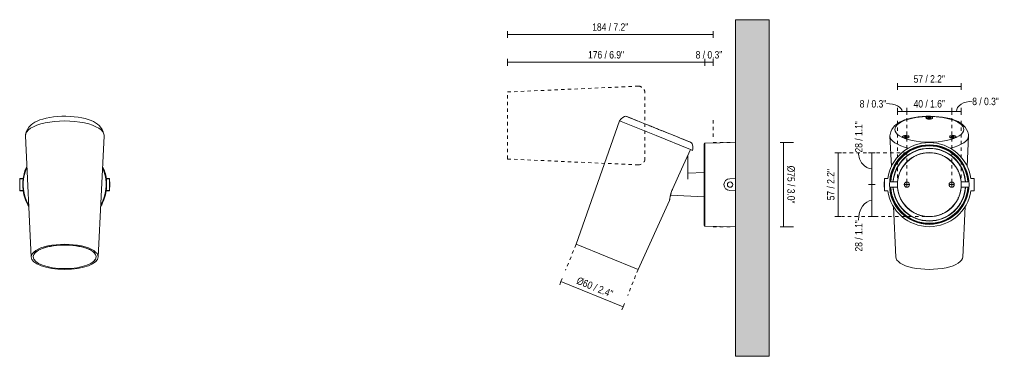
# Model space of a CAD drawing. Header units: millimetres. Extents: x -6617 to -5739, y 150 to 1341.
# Tile 1 of 2: x -6617 to -5739, y 150 to 450. Entities that reach past the tile are written whole.
import ezdxf

# ---------------------------------------------------------------- set-up
doc = ezdxf.new("R2010")
doc.units = ezdxf.units.MM
doc.linetypes.add('Dash', pattern=[6, 3, -3])
doc.linetypes.add('Hidden', pattern=[7.14375, 4.7625, -2.38125])
for name, color, linetype, lineweight in [('Cotas', 7, 'Continuous', 9), ('Cotas-3', 7, 'Continuous', 9), ('Lighthing Fixture Detail Wide Black', 7, 'Continuous', 20), ('Lighthing Fixture Dim Black SOL', 7, 'Continuous', 9), ('Luminarias', 7, 'Continuous', 20), ('Muros', 7, 'Continuous', 9)]:
    doc.layers.add(name, color=color, linetype=linetype, lineweight=lineweight)
doc.layers.add('Lighthing Fixture Dim Grey Dash', color=7, linetype='Dash', lineweight=9, true_color=0xd2d2d2)
doc.styles.add('Arial Narrow', font='ARIALN.TTF', dxfattribs={"height": 6.6})
doc.dimstyles.new('FARO_-_2_2mm_Arial_Narrow_mm_Inch_Left', dxfattribs={"dimscale": 304.8, "dimtxt": 6.754644, "dimasz": 0, "dimexe": 0.009843, "dimexo": 0.0625, "dimgap": 0.004921, "dimtad": 1, "dimdec": 0, "dimzin": 0, "dimdsep": 46, "dimtxsty": 'Arial Narrow', "dimblk1": 'NONE', "dimblk2": 'NONE', "dimsah": 1, "dimcen": 0.09, "dimadec": 0, "dimazin": 0, "dimtfac": 1, "dimtdec": 4, "dimtix": 1, "dimtmove": 0, "dimatfit": 3, "dimfxl": 0.009843, "dimfxlon": 1, "dimtvp": 1, "dimtolj": 1, "dimtzin": 0, "dimarcsym": 2})
doc.dimstyles.new('FARO_-_2_2mm_Arial_Narrow_mm_Inch_Left_1', dxfattribs={"dimscale": 304.8, "dimtxt": 6.754644, "dimasz": 0, "dimexe": 0.009843, "dimexo": 0.0625, "dimgap": 0.004921, "dimtad": 1, "dimdec": 0, "dimzin": 0, "dimdsep": 46, "dimtxsty": 'Arial Narrow', "dimblk1": 'NONE', "dimblk2": 'NONE', "dimsah": 1, "dimcen": 0.09, "dimadec": 0, "dimazin": 0, "dimtfac": 1, "dimtdec": 4, "dimtix": 1, "dimtmove": 1, "dimatfit": 3, "dimfxl": 0.009843, "dimfxlon": 1, "dimtvp": 1, "dimtolj": 1, "dimtzin": 0, "dimarcsym": 2})
doc.dimstyles.new('FARO_-_2_2mm_Arial_Narrow_mm_Inch_Left_2', dxfattribs={"dimscale": 304.8, "dimtxt": 6.754644, "dimasz": 0, "dimexe": 0.009843, "dimexo": 0.0625, "dimgap": 0.004921, "dimtad": 1, "dimdec": 0, "dimzin": 0, "dimdsep": 46, "dimtxsty": 'Arial Narrow', "dimblk1": 'NONE', "dimblk2": 'NONE', "dimsah": 1, "dimcen": 0.09, "dimadec": 0, "dimazin": 0, "dimtfac": 1, "dimtdec": 4, "dimtix": 1, "dimtmove": 1, "dimatfit": 3, "dimfxl": 0.009843, "dimfxlon": 1, "dimtvp": 1, "dimtolj": 1, "dimtzin": 0, "dimarcsym": 2})
doc.dimstyles.new('FARO_-_2_2mm_Arial_Narrow_mm_Inch_Left_3', dxfattribs={"dimscale": 304.8, "dimtxt": 6.754644, "dimasz": 0, "dimexe": 0.009843, "dimexo": 0.0625, "dimgap": 0.004921, "dimtad": 1, "dimdec": 0, "dimzin": 0, "dimdsep": 46, "dimtxsty": 'Arial Narrow', "dimblk1": 'NONE', "dimblk2": 'NONE', "dimsah": 1, "dimcen": 0.09, "dimadec": 0, "dimazin": 0, "dimtfac": 1, "dimtdec": 4, "dimtix": 1, "dimtmove": 1, "dimatfit": 3, "dimfxl": 0.009843, "dimfxlon": 1, "dimtvp": 1, "dimtolj": 1, "dimtzin": 0, "dimarcsym": 2})
doc.dimstyles.new('FARO_-_2_2mm_Arial_Narrow_mm_Inch_Right', dxfattribs={"dimscale": 304.8, "dimtxt": 6.754644, "dimasz": 0, "dimexe": 0.029528, "dimexo": 0.0625, "dimgap": 0.004921, "dimtad": 1, "dimdec": 0, "dimzin": 0, "dimdsep": 46, "dimtxsty": 'Arial Narrow', "dimblk1": 'NONE', "dimblk2": 'NONE', "dimsah": 1, "dimcen": 0.09, "dimadec": 0, "dimazin": 0, "dimtfac": 1, "dimtdec": 4, "dimtix": 1, "dimtmove": 0, "dimatfit": 3, "dimfxl": 0.009843, "dimfxlon": 1, "dimtvp": 1, "dimtolj": 1, "dimtzin": 0, "dimarcsym": 2})

# ---------------------------------------------------------------- blocks, each defined once
blk = doc.blocks.new('75302-221 - 43722 STAN White projector-529305-Alzado_PDF')
at = {"layer": 'Luminarias'}
for p, q in [((-6611.54, 346.43), (-6606.35, 238.46)), ((-6546.64, 238.46), (-6541.45, 346.43)), ((-6616.39, 308.13), (-6616.39, 308.4)), ((-6613.59, 308.4), (-6616.39, 308.4)), ((-6613.54, 308.13), (-6616.39, 308.13)), ((-6616.39, 308.13), (-6616.39, 297.87)), ((-6613.54, 308.13), (-6616.39, 308.13)), ((-6613.54, 308.13), (-6613.59, 308.4)), ((-6539.45, 308.13), (-6539.4, 308.4)), ((-6536.6, 308.13), (-6539.45, 308.13)), ((-6536.6, 308.13), (-6539.45, 308.13)), ((-6539.4, 308.4), (-6536.6, 308.4)), ((-6536.6, 308.4), (-6536.6, 308.13)), ((-6536.6, 297.87), (-6536.6, 308.13)), ((-6616.39, 305.38), (-6616.63, 305.38)), ((-6616.63, 303), (-6616.63, 305.38)), ((-6616.63, 300.62), (-6616.63, 303)), ((-6616.63, 300.62), (-6616.39, 300.62)), ((-6536.36, 305.38), (-6536.6, 305.38)), ((-6536.6, 300.62), (-6536.36, 300.62)), ((-6536.36, 303), (-6536.36, 305.38)), ((-6536.36, 300.62), (-6536.36, 303)), ((-6616.39, 297.87), (-6613.54, 297.87)), ((-6616.39, 297.6), (-6616.39, 297.87)), ((-6613.54, 297.87), (-6616.39, 297.87)), ((-6616.39, 297.6), (-6613.59, 297.6)), ((-6613.59, 297.6), (-6613.54, 297.87)), ((-6539.45, 297.87), (-6536.6, 297.87)), ((-6539.4, 297.6), (-6539.45, 297.87)), ((-6536.6, 297.87), (-6539.45, 297.87)), ((-6536.6, 297.6), (-6539.4, 297.6)), ((-6536.6, 297.87), (-6536.6, 297.6)), ((-6604.5, 239.31), (-6604.5, 238.66)), ((-6548.5, 238.66), (-6548.5, 239.31))]:
    blk.add_line(p, q, dxfattribs=at)
at = {"layer": 'Luminarias', "flags": 128}
for points in [[(-6545.91, 355.72), (-6547.29, 356.94), (-6548.92, 358.07), (-6550.83, 359.13), (-6553.03, 360.11), (-6555.51, 361.01), (-6558.28, 361.82), (-6561.31, 362.53), (-6564.59, 363.1), (-6568.07, 363.55), (-6571.69, 363.84), (-6575.41, 363.97), (-6579.15, 363.93), (-6582.84, 363.73), (-6586.41, 363.38), (-6589.81, 362.88), (-6592.99, 362.24), (-6595.91, 361.49), (-6598.56, 360.64), (-6600.92, 359.71), (-6602.99, 358.69), (-6604.79, 357.61), (-6606.31, 356.44), (-6607.08, 355.72)], [(-6611.45, 347.61), (-6610.79, 349.98), (-6609.75, 352.19), (-6608.37, 354.25), (-6607.08, 355.72)], [(-6541.54, 347.61), (-6542.2, 349.98), (-6543.24, 352.19), (-6544.62, 354.25), (-6545.91, 355.72)]]:
    blk.add_lwpolyline(points, dxfattribs=at)
at = {"layer": 'Luminarias'}
for radius, start, end in [(37.49, 154.2371, 171.71226), (37.01, 155.57692, 209.96672), (37.01, 330.03328, 24.42308), (37.49, 8.28774, 25.72326), (37.49, 188.28774, 211.39697), (37.49, 328.63993, 351.71226)]:
    blk.add_arc((-6576.5, 303), radius, start, end, dxfattribs=at)
for centre, major_axis, start_param, end_param in [((-6576.5, 346.67), (35.05, 0), 0, 3.141593), ((-6576.5, 346.67), (35.05, 0), 3.141593, 3.159596), ((-6576.5, 346.67), (35.05, 0), 6.265182, 6.283185), ((-6576.5, 238.66), (29.86, 0), 0, 3.141593), ((-6576.5, 238.66), (28.07, 0), 0, 3.141593), ((-6576.5, 238.66), (28, 0), 2.200934, 3.141593), ((-6576.5, 238.66), (28, 0), 2.095829, 2.199115), ((-6576.5, 238.66), (28, 0), 1.990773, 2.094395), ((-6576.5, 238.66), (28, 0), 1.885752, 1.989675), ((-6576.5, 238.66), (28, 0), 1.780754, 1.884956), ((-6576.5, 238.66), (28, 0), 1.675771, 1.780236), ((-6576.5, 238.66), (28, 0), 1.466077, 1.675516), ((-6576.5, 238.66), (28, 0), 1.361357, 1.465822), ((-6576.5, 238.66), (28, 0), 1.256637, 1.360839), ((-6576.5, 238.66), (28, 0), 1.151917, 1.255841), ((-6576.5, 238.66), (28, 0), 1.047198, 1.150819), ((-6576.5, 238.66), (28, 0), 0.942478, 1.045763), ((-6576.5, 238.66), (28, 0), 0, 0.940659), ((-6576.5, 238.66), (29.86, 0), 3.141593, 6.283185), ((-6576.5, 238.66), (28.07, 0), 3.141593, 6.283185), ((-6576.5, 238.66), (28, 0), 3.141593, 6.283185)]:
    blk.add_ellipse(centre, major_axis=major_axis, ratio=0.374607, start_param=start_param, end_param=end_param, dxfattribs=at)
for points, knots in [([(-6613.54, 297.87), (-6613.53, 297.87), (-6613.53, 298.03), (-6613.58, 298.54), (-6613.63, 299.05), (-6613.68, 299.69), (-6613.74, 300.67), (-6613.81, 302.09), (-6613.81, 303.91), (-6613.74, 305.33), (-6613.68, 306.31), (-6613.63, 306.95), (-6613.58, 307.46), (-6613.53, 307.97), (-6613.53, 308.13), (-6613.54, 308.13)], [0, 0, 0, 0, 0.111111, 0.166667, 0.222222, 0.277778, 0.333333, 0.444444, 0.555556, 0.666667, 0.722222, 0.777778, 0.833333, 0.888889, 1, 1, 1, 1]), ([(-6539.45, 297.87), (-6539.46, 297.87), (-6539.46, 298.03), (-6539.41, 298.54), (-6539.36, 299.05), (-6539.31, 299.69), (-6539.25, 300.67), (-6539.19, 302.09), (-6539.19, 303.91), (-6539.25, 305.33), (-6539.31, 306.31), (-6539.36, 306.95), (-6539.41, 307.46), (-6539.46, 307.97), (-6539.46, 308.13), (-6539.45, 308.13)], [-1, -1, -1, -1, -0.888889, -0.833333, -0.777778, -0.722222, -0.666667, -0.555556, -0.444444, -0.333333, -0.277778, -0.222222, -0.166667, -0.111111, 0, 0, 0, 0])]:
    blk.add_open_spline(points, degree=3, knots=knots, dxfattribs=at)
blk = doc.blocks.new('75302-221 - 43722 STAN White projector-529305-Lateral_PDF')
at = {"layer": 'Luminarias'}
for p, q in [((-3345.73, 363.59), (-3346.12, 363.75)), ((-3345.47, 363.57), (-3345.5, 363.5)), ((-3345.47, 363.57), (-3340.5, 361.57)), ((-3342.31, 362.21), (-3343.66, 362.76)), ((-3340.53, 361.49), (-3340.5, 361.57)), ((-3336.7, 359.94), (-3338.81, 360.8)), ((-3352.38, 359.79), (-3391.2, 249.84)), ((-3352.38, 359.79), (-3319.88, 346.67)), ((-3323.55, 354.63), (-3326.44, 355.8)), ((-3317.63, 352.24), (-3318.18, 352.46)), ((-3314.65, 351.04), (-3317.63, 352.24)), ((-3319.88, 346.67), (-3289.24, 334.29)), ((-3303.77, 346.73), (-3303.8, 346.65)), ((-3303.77, 346.73), (-3299.68, 345.08)), ((-3303.77, 346.73), (-3303.76, 346.72)), ((-3299.68, 345.08), (-3298.8, 344.72)), ((-3298.83, 344.64), (-3298.8, 344.72)), ((-3298.81, 344.72), (-3298.8, 344.72)), ((-3292.95, 342.27), (-3294.58, 342.93)), ((-3287.41, 333.55), (-3289.24, 334.29)), ((-3248.96, 340.49), (-3276.47, 340.01)), ((-3276.47, 265.99), (-3276.47, 340.01)), ((-3291.58, 307.78), (-3291.58, 329.12)), ((-3276.96, 313.87), (-3291.58, 313.11)), ((-3248.96, 308.4), (-3254.24, 308.13)), ((-3307, 293.7), (-3276.96, 292.13)), ((-3254.24, 297.87), (-3248.96, 297.6)), ((-3335.84, 227.47), (-3307.84, 288.75)), ((-3276.47, 265.99), (-3276.7, 266.18)), ((-3276.47, 265.99), (-3248.96, 265.51)), ((-3363.52, 238.66), (-3391.2, 249.84)), ((-3335.84, 227.47), (-3363.52, 238.66))]:
    blk.add_line(p, q, dxfattribs=at)
at = {"layer": 'Luminarias', "flags": 128}
for points in [[(-3352.38, 359.79), (-3351.04, 361.52), (-3349.38, 362.95), (-3348.13, 363.72)], [(-3348.13, 363.72), (-3347.18, 363.97), (-3346.25, 363.81)], [(-3317.63, 352.25), (-3321.01, 353.61), (-3324.35, 354.96), (-3327.59, 356.27), (-3330.69, 357.52), (-3333.61, 358.7), (-3336.3, 359.79), (-3338.74, 360.77), (-3340.87, 361.64), (-3342.69, 362.37), (-3344.15, 362.96), (-3345.23, 363.4), (-3345.93, 363.68), (-3346.24, 363.8), (-3346.25, 363.81)], [(-3346.25, 363.81), (-3346.05, 363.73), (-3345.7, 363.59)], [(-3340.23, 361.38), (-3339.32, 361.01), (-3336.96, 360.06), (-3334.33, 358.99), (-3331.46, 357.83), (-3328.4, 356.6), (-3325.19, 355.3), (-3321.88, 353.96), (-3318.5, 352.6), (-3317.63, 352.25)], [(-3317.63, 352.25), (-3314.25, 350.88), (-3310.91, 349.53), (-3307.67, 348.22), (-3304.57, 346.97), (-3304.08, 346.77)], [(-3289.01, 340.68), (-3289.21, 340.76), (-3289.81, 341), (-3290.79, 341.4), (-3292.16, 341.96), (-3293.88, 342.65), (-3295.94, 343.48), (-3298.3, 344.44), (-3300.93, 345.5), (-3303.79, 346.66), (-3306.85, 347.89), (-3310.06, 349.19), (-3313.38, 350.53), (-3316.75, 351.89), (-3317.63, 352.25)], [(-3298.51, 344.52), (-3296.52, 343.72), (-3294.38, 342.85), (-3292.57, 342.12), (-3291.11, 341.53), (-3290.02, 341.09), (-3289.32, 340.81), (-3289.02, 340.69), (-3289.01, 340.68)], [(-3305, 299.46), (-3297.12, 316.87), (-3289.24, 334.29)], [(-3289.01, 340.68), (-3288.2, 340.13), (-3287.72, 339.31)], [(-3287.72, 339.31), (-3287.24, 337.18), (-3287.18, 334.99), (-3287.39, 333.54)], [(-3276.96, 339.36), (-3276.96, 339.15), (-3276.96, 338.5), (-3276.96, 337.43), (-3276.96, 335.95), (-3276.96, 334.08), (-3276.96, 331.84), (-3276.96, 329.25), (-3276.96, 326.35), (-3276.96, 323.18), (-3276.96, 319.76), (-3276.96, 316.15), (-3276.96, 312.38), (-3276.96, 308.49), (-3276.96, 304.54), (-3276.96, 300.58), (-3276.96, 296.64), (-3276.96, 292.77), (-3276.96, 289.03), (-3276.96, 285.46), (-3276.96, 282.09), (-3276.96, 278.98), (-3276.96, 276.15), (-3276.96, 273.63), (-3276.96, 271.47), (-3276.96, 269.69), (-3276.96, 268.3), (-3276.96, 267.32), (-3276.96, 266.77), (-3276.96, 266.64)], [(-3276.8, 339.74), (-3276.75, 339.84), (-3276.47, 340.01)], [(-3276.72, 266.19), (-3276.88, 266.32), (-3276.9, 266.39)]]:
    blk.add_lwpolyline(points, dxfattribs=at)
at = {"layer": 'Luminarias'}
for centre, radius, start, end in [((-3254.24, 303), 5.13, 90, 270), ((-3253.95, 303), 2.38, 0, 180), ((-3253.95, 303), 2.38, 180, 0)]:
    blk.add_arc(centre, radius, start, end, dxfattribs=at)
for points, knots in [([(-3256.27, 307.71), (-3256.18, 307.75), (-3256.03, 307.81), (-3255.88, 307.86), (-3255.82, 307.88)], [-0.12977578, -0.12977578, -0.12977578, -0.12977578, -0.11111111, -0.09986388, -0.09986388, -0.09986388, -0.09986388]), ([(-3307.85, 288.75), (-3307.85, 288.75), (-3307.84, 288.84), (-3307.81, 289.12), (-3307.78, 289.43), (-3307.73, 289.81), (-3307.66, 290.26), (-3307.58, 290.78), (-3307.49, 291.37), (-3307.38, 292.02), (-3307.23, 292.72), (-3307.06, 293.47), (-3306.86, 294.26), (-3306.64, 295.09), (-3306.29, 296.22), (-3305.76, 297.69), (-3305.26, 298.87), (-3305, 299.46)], [-0.5, -0.5, -0.5, -0.5, -0.4444444, -0.4166667, -0.3888889, -0.3611111, -0.3333333, -0.3055556, -0.2777778, -0.25, -0.2222222, -0.1944444, -0.1666667, -0.1388889, -0.1111111, -0.0555556, 0, 0, 0, 0]), ([(-3307.85, 288.75), (-3307.85, 288.75), (-3307.84, 288.84), (-3307.81, 289.12), (-3307.78, 289.43), (-3307.73, 289.81), (-3307.66, 290.26), (-3307.58, 290.78), (-3307.49, 291.37), (-3307.38, 292.02), (-3307.23, 292.72), (-3307.06, 293.47), (-3306.86, 294.26), (-3306.64, 295.09), (-3306.29, 296.22), (-3305.76, 297.69), (-3305.26, 298.87), (-3305, 299.46)], [-0.5, -0.5, -0.5, -0.5, -0.4444444, -0.4166667, -0.3888889, -0.3611111, -0.3333333, -0.3055556, -0.2777778, -0.25, -0.2222222, -0.1944444, -0.1666667, -0.1388889, -0.1111111, -0.0555556, 0, 0, 0, 0]), ([(-3259.33, 303.59), (-3259.32, 303.69), (-3259.29, 303.85), (-3259.26, 304.01), (-3259.25, 304.07)], [-0.46307232, -0.46307232, -0.46307232, -0.46307232, -0.44444444, -0.43323098, -0.43323098, -0.43323098, -0.43323098]), ([(-3259.25, 301.93), (-3259.26, 301.99), (-3259.29, 302.15), (-3259.32, 302.31), (-3259.33, 302.41)], [-0.56678874, -0.56678874, -0.56678874, -0.56678874, -0.55555556, -0.53693646, -0.53693646, -0.53693646, -0.53693646]), ([(-3257.67, 306.81), (-3257.62, 306.85), (-3257.5, 306.96), (-3257.38, 307.05), (-3257.3, 307.11)], [-0.23348298, -0.23348298, -0.23348298, -0.23348298, -0.22222222, -0.20355691, -0.20355691, -0.20355691, -0.20355691]), ([(-3257.3, 298.89), (-3257.38, 298.95), (-3257.5, 299.05), (-3257.63, 299.15), (-3257.67, 299.19)], [-0.79641082, -0.79641082, -0.79641082, -0.79641082, -0.77777778, -0.76654802, -0.76654802, -0.76654802, -0.76654802]), ([(-3255.82, 298.12), (-3255.88, 298.14), (-3256.03, 298.19), (-3256.18, 298.25), (-3256.27, 298.29)], [-0.90013972, -0.90013972, -0.90013972, -0.90013972, -0.88888889, -0.87027405, -0.87027405, -0.87027405, -0.87027405])]:
    blk.add_open_spline(points, degree=3, knots=knots, dxfattribs=at)
blk = doc.blocks.new('75302-221 - 43722 STAN White projector-529305-Alzado_PDF Fixing')
at = {"layer": 'Luminarias', "color": 254, "lineweight": 9, "true_color": 0xeaeaea}
for p, q in [((6573.81, 362.57), (6573.81, 362.01)), ((6579.18, 362.01), (6579.18, 362.57)), ((6541.45, 346.43), (6542.76, 319.27)), ((6552.84, 345.72), (6552.84, 345.17)), ((6558.2, 345.17), (6558.2, 345.72)), ((6594.79, 345.72), (6594.79, 345.17)), ((6600.15, 345.17), (6600.15, 345.72)), ((6610.23, 319.27), (6611.54, 346.43)), ((6536.6, 308.4), (6536.6, 297.6)), ((6539.4, 308.4), (6536.6, 308.4)), ((6613.59, 308.4), (6616.39, 308.4)), ((6616.39, 308.4), (6616.39, 297.6)), ((6536.6, 305.38), (6536.36, 305.38)), ((6536.36, 305.38), (6536.36, 303)), ((6536.36, 303), (6536.36, 300.62)), ((6536.36, 300.62), (6536.6, 300.62)), ((6548.09, 305.38), (6541.22, 305.38)), ((6541.22, 300.62), (6548.09, 300.62)), ((6611.77, 305.38), (6604.91, 305.38)), ((6604.91, 300.62), (6611.77, 300.62)), ((6616.63, 305.38), (6616.39, 305.38)), ((6616.39, 300.62), (6616.63, 300.62)), ((6616.63, 305.38), (6616.63, 303)), ((6616.63, 303), (6616.63, 300.62)), ((6536.6, 297.6), (6539.4, 297.6)), ((6616.39, 297.6), (6613.59, 297.6)), ((6544.48, 283.52), (6546.64, 238.46)), ((6606.35, 238.46), (6608.51, 283.52))]:
    blk.add_line(p, q, dxfattribs=at)
at = {"layer": 'Luminarias', "color": 254, "lineweight": 9, "true_color": 0xeaeaea, "flags": 128}
for points in [[(6607.08, 355.72), (6605.71, 356.94), (6604.07, 358.07), (6602.16, 359.13), (6599.97, 360.11), (6597.48, 361.01), (6594.71, 361.82), (6591.68, 362.53), (6588.4, 363.1), (6584.92, 363.55), (6581.3, 363.84), (6577.58, 363.97), (6573.84, 363.93), (6570.15, 363.73), (6566.58, 363.38), (6563.18, 362.88), (6560.01, 362.24), (6557.08, 361.49), (6554.43, 360.64), (6552.07, 359.71), (6550, 358.69), (6548.21, 357.61), (6546.68, 356.44), (6545.91, 355.72)], [(6541.54, 347.61), (6542.2, 349.98), (6543.24, 352.19), (6544.62, 354.25), (6545.91, 355.72)], [(6611.45, 347.61), (6610.79, 349.98), (6609.75, 352.19), (6608.37, 354.25), (6607.08, 355.72)]]:
    blk.add_lwpolyline(points, dxfattribs=at)
at = {"layer": 'Luminarias', "color": 254, "lineweight": 9, "true_color": 0xeaeaea}
for radius, start, end in [(37.49, 90, 171.71226), (35.45, 90, 270), (35.03, 90, 176.10217), (34.48, 90, 176.03936), (32.5, 90, 175.79865), (32.26, 90, 175.76459), (37.49, 8.28774, 90), (35.45, 270, 90), (35.03, 3.89783, 90), (34.48, 3.96064, 90), (32.5, 4.20135, 90), (32.26, 4.23541, 90), (28.54, 90, 175.39632), (28.43, 130.06544, 139.93456), (28.43, 125.04753, 126), (28.43, 114, 115.03237), (28.43, 100.06124, 110.01173), (28.43, 95.06462, 96), (28.54, 4.60368, 90), (28.43, 84, 84.93538), (28.43, 69.98827, 79.93876), (28.43, 64.96763, 66), (28.43, 54, 54.95247), (28.43, 40.06544, 49.93456), (28.43, 144, 144.98702), (28.43, 35.01298, 36), (28.43, 159.98827, 169.97667), (28.43, 154.96763, 156), (28.43, 24, 25.03237), (28.43, 10.02333, 20.01173), (35.03, 183.89783, 270), (34.48, 183.96064, 270), (32.5, 184.20135, 270), (32.26, 184.23541, 270), (28.54, 184.60368, 270), (28.43, 174, 175.01038), (28.43, 184.98962, 186), (28.54, 270, 355.39632), (35.03, 270, 356.10217), (32.26, 270, 355.76459), (32.5, 270, 355.79865), (34.48, 270, 356.03936), (28.43, 4.98962, 6), (28.43, 354, 355.01038), (37.49, 188.28774, 270), (28.43, 190.02333, 200.01173), (28.43, 204, 205.03237), (37.49, 270, 351.71226), (28.43, 334.96763, 336), (28.43, 339.98827, 349.97667), (28.43, 215.01298, 216), (28.43, 220.06544, 229.93456), (28.43, 310.06544, 319.93456), (28.43, 324, 324.98702), (28.43, 234, 234.98702), (28.43, 244.96763, 246), (28.43, 249.98827, 259.93876), (28.43, 264, 264.93538), (28.43, 275.06462, 276), (28.43, 280.06124, 290.01173), (28.43, 294, 295.03237), (28.43, 305.01298, 306)]:
    blk.add_arc((6576.5, 303), radius, start, end, dxfattribs=at)
for centre, major_axis, start_param, end_param in [((6576.5, 352.24), (-30.73, 0), 3.141593, 6.283185), ((6576.5, 362.5), (-3, 0), 3.141593, 6.283185), ((6576.5, 362.5), (3, 0), 3.141593, 6.283185), ((6576.5, 362.57), (2.68, 0), 1.570796, 4.712389), ((6576.5, 362.57), (1.2, 0), 1.570796, 4.712389), ((6576.5, 361.8), (1.2, 0), 1.570796, 2.094395), ((6576.5, 362.57), (-2.68, 0), 1.570796, 4.712389), ((6576.5, 362.57), (-1.2, 0), 1.570796, 4.712389), ((6576.5, 361.8), (1.2, 0), 1.047198, 1.570796), ((6576.5, 352.24), (-30.73, 0), 0, 3.141593), ((6576.5, 346.67), (-35.05, 0), 6.195919, 6.283185), ((6576.5, 346.67), (35.05, 0), 3.141593, 4.153659), ((6555.52, 345.65), (3, 0), 2.268928, 5.410521), ((6555.52, 345.72), (2.68, 0), 0.698132, 3.839724), ((6555.52, 345.72), (2.68, 0), 3.839724, 6.981317), ((6555.52, 345.65), (3, 0), 0.174533, 2.268928), ((6555.52, 345.72), (1.2, 0), 0.698132, 3.839724), ((6555.52, 345.72), (1.2, 0), 3.839724, 6.981317), ((6555.52, 344.95), (1.2, 0), 1.077097, 2.063971), ((6555.52, 345.65), (3, 0), 5.410521, 6.283185), ((6597.47, 345.65), (3, 0), 3.141593, 4.014257), ((6597.47, 345.65), (3, 0), 0.872665, 2.96706), ((6597.47, 345.72), (2.68, 0), 2.443461, 5.585054), ((6576.5, 346.67), (-35.05, 0), 2.129506, 3.141593), ((6597.47, 345.72), (2.68, 0), 5.585054, 8.726646), ((6597.47, 345.65), (3, 0), 4.014257, 7.15585), ((6597.47, 345.72), (1.2, 0), 2.443461, 5.585054), ((6597.47, 345.72), (1.2, 0), 5.585054, 8.726646), ((6597.47, 344.95), (1.2, 0), 1.077622, 2.064495), ((6576.5, 346.67), (35.05, 0), 0, 0.087266), ((6576.5, 238.66), (-29.86, 0), 0, 3.141593)]:
    blk.add_ellipse(centre, major_axis=major_axis, ratio=0.374607, start_param=start_param, end_param=end_param, dxfattribs=at)
blk = doc.blocks.new('DIMBLOCK1-Lateral_PDF')
at = {"layer": 'Cotas-3', "color": 251, "true_color": 0x5b5b5b}
for p, q in [((-5935.74, 340.49), (-5938.74, 340.49)), ((-5935.74, 340.49), (-5935.74, 265.51)), ((-5935.74, 340.49), (-5926.74, 340.49)), ((-5935.74, 265.51), (-5938.74, 265.51)), ((-5935.74, 265.51), (-5926.74, 265.51))]:
    blk.add_line(p, q, dxfattribs=at)
at = {"layer": 'Cotas-3', "color": 0, "insert": (-5925.71, 319.94), "char_height": 6.6, "width": 40.6565, "attachment_point": 1, "rotation": 270, "line_spacing_factor": 0.974696, "style": 'Arial Narrow'}
blk.add_mtext('Ø75 / 3.0"', dxfattribs=at)
blk = doc.blocks.new('_None')
blk = doc.blocks.new('DIMBLOCK2-Lateral_PDF')
at = {"layer": 'Cotas-3', "color": 251, "true_color": 0x5b5b5b}
for p, q in [((-6181.96, 436.73), (-6181.96, 439.73)), ((-5998.45, 436.73), (-5998.45, 439.73)), ((-5998.45, 436.73), (-6181.96, 436.73)), ((-6181.96, 436.73), (-6181.96, 433.73)), ((-5998.45, 436.73), (-5998.45, 433.73))]:
    blk.add_line(p, q, dxfattribs=at)
at = {"layer": 'Cotas-3', "color": 0, "insert": (-6106.29, 446.76), "char_height": 6.6, "width": 38.598, "attachment_point": 1, "line_spacing_factor": 0.974696, "style": 'Arial Narrow'}
blk.add_mtext('184 / 7.2"', dxfattribs=at)
blk = doc.blocks.new('DIMBLOCK3-Lateral_PDF')
at = {"layer": 'Cotas-3', "color": 251, "true_color": 0x5b5b5b}
for p, q in [((-6005.96, 412.01), (-6005.96, 415.01)), ((-5998.45, 412.01), (-5998.45, 415.01)), ((-5998.45, 412.01), (-6005.96, 412.01)), ((-6005.96, 412.01), (-6005.96, 409.01)), ((-5998.45, 412.01), (-5998.45, 409.01))]:
    blk.add_line(p, q, dxfattribs=at)
at = {"layer": 'Cotas-3', "color": 0, "insert": (-6014.1, 422.04), "char_height": 6.6, "width": 28.5625, "attachment_point": 1, "line_spacing_factor": 0.974696, "style": 'Arial Narrow'}
blk.add_mtext('8 / 0.3"', dxfattribs=at)
blk = doc.blocks.new('DIMBLOCK4-Lateral_PDF')
at = {"layer": 'Cotas-3', "color": 251, "true_color": 0x5b5b5b}
for p, q in [((-6181.96, 412.01), (-6181.96, 415.01)), ((-6005.96, 412.01), (-6005.96, 415.01)), ((-6005.96, 412.01), (-6181.96, 412.01)), ((-6181.96, 412.01), (-6181.96, 409.01)), ((-6005.96, 412.01), (-6005.96, 409.01))]:
    blk.add_line(p, q, dxfattribs=at)
at = {"layer": 'Cotas-3', "color": 0, "insert": (-6110.04, 422.04), "char_height": 6.6, "width": 38.598, "attachment_point": 1, "line_spacing_factor": 0.974696, "style": 'Arial Narrow'}
blk.add_mtext('176 / 6.9"', dxfattribs=at)
blk = doc.blocks.new('DIMBLOCK5-Lateral_PDF')
at = {"layer": 'Cotas-3', "color": 251, "true_color": 0x5b5b5b}
for p, q in [((-6134.15, 216.54), (-6135.27, 213.76)), ((-6134.15, 216.54), (-6133.02, 219.32)), ((-6134.15, 216.54), (-6078.78, 194.17)), ((-6078.78, 194.17), (-6079.9, 191.39)), ((-6078.78, 194.17), (-6077.66, 196.95))]:
    blk.add_line(p, q, dxfattribs=at)
at = {"layer": 'Cotas-3', "color": 0, "insert": (-6118.41, 221), "char_height": 6.6, "width": 40.6565, "attachment_point": 1, "rotation": 338, "line_spacing_factor": 0.974696, "style": 'Arial Narrow'}
blk.add_mtext('Ø60 / 2.4"', dxfattribs=at)
blk = doc.blocks.new('DIMBLOCK6-Alzado_PDF Fixing')
at = {"layer": 'Cotas-3', "color": 251, "true_color": 0x5b5b5b}
for p, q in [((-5856.95, 331.43), (-5859.95, 331.43)), ((-5856.95, 331.43), (-5856.95, 303)), ((-5856.95, 331.43), (-5853.95, 331.43)), ((-5856.95, 303), (-5859.95, 303))]:
    blk.add_line(p, q, dxfattribs=at)
at = {"layer": 'Cotas-3', "color": 251, "linetype": 'Hidden', "true_color": 0x5b5b5b}
blk.add_line((-5856.95, 303), (-5853.95, 303), dxfattribs=at)
at = {"layer": 'Cotas-3', "color": 251, "true_color": 0x5b5b5b}
blk.add_ellipse((-5856.95, 331.62), major_axis=(0, 14.4), ratio=0.828947, start_param=1.570796, end_param=3.141593, dxfattribs=at)
at = {"layer": 'Cotas-3', "color": 0, "insert": (-5872.06, 331.62), "char_height": 6.6, "width": 33.5802, "attachment_point": 1, "rotation": 90, "line_spacing_factor": 0.974696, "style": 'Arial Narrow'}
blk.add_mtext('28 / 1.1"', dxfattribs=at)
blk = doc.blocks.new('DIMBLOCK7-Alzado_PDF Fixing')
at = {"layer": 'Cotas-3', "color": 251, "true_color": 0x5b5b5b}
for p, q in [((-5856.95, 303), (-5859.95, 303)), ((-5856.95, 303), (-5856.95, 274.57)), ((-5856.95, 274.57), (-5859.95, 274.57)), ((-5856.95, 274.57), (-5853.95, 274.57))]:
    blk.add_line(p, q, dxfattribs=at)
at = {"layer": 'Cotas-3', "color": 251, "linetype": 'Hidden', "true_color": 0x5b5b5b}
blk.add_line((-5856.95, 303), (-5853.95, 303), dxfattribs=at)
at = {"layer": 'Cotas-3', "color": 251, "true_color": 0x5b5b5b}
blk.add_ellipse((-5856.95, 271.37), major_axis=(0, 17.41), ratio=0.685535, start_param=0, end_param=1.570796, dxfattribs=at)
at = {"layer": 'Cotas-3', "color": 0, "insert": (-5872.06, 243.39), "char_height": 6.6, "width": 33.5802, "attachment_point": 1, "rotation": 90, "line_spacing_factor": 0.974696, "style": 'Arial Narrow'}
blk.add_mtext('28 / 1.1"', dxfattribs=at)
blk = doc.blocks.new('DIMBLOCK8-Alzado_PDF Fixing')
at = {"layer": 'Cotas-3', "color": 251, "true_color": 0x5b5b5b}
for p, q in [((-5886.95, 331.43), (-5889.95, 331.43)), ((-5886.95, 331.43), (-5886.95, 274.57)), ((-5886.95, 331.43), (-5883.95, 331.43)), ((-5886.95, 274.57), (-5889.95, 274.57)), ((-5886.95, 274.57), (-5883.95, 274.57))]:
    blk.add_line(p, q, dxfattribs=at)
at = {"layer": 'Cotas-3', "color": 0, "insert": (-5896.98, 289.01), "char_height": 6.6, "width": 33.5802, "attachment_point": 1, "rotation": 90, "line_spacing_factor": 0.974696, "style": 'Arial Narrow'}
blk.add_mtext('57 / 2.2"', dxfattribs=at)
blk = doc.blocks.new('DIMBLOCK9-Alzado_PDF Fixing')
at = {"layer": 'Cotas-3', "color": 251, "true_color": 0x5b5b5b}
for p, q in [((-5834.27, 390.49), (-5834.27, 393.49)), ((-5834.27, 390.49), (-5777.41, 390.49)), ((-5834.27, 390.49), (-5834.27, 387.49)), ((-5777.41, 390.49), (-5777.41, 393.49)), ((-5777.41, 390.49), (-5777.41, 387.49))]:
    blk.add_line(p, q, dxfattribs=at)
at = {"layer": 'Cotas-3', "color": 0, "insert": (-5819.83, 400.52), "char_height": 6.6, "width": 33.5802, "attachment_point": 1, "line_spacing_factor": 0.974696, "style": 'Arial Narrow'}
blk.add_mtext('57 / 2.2"', dxfattribs=at)
blk = doc.blocks.new('DIMBLOCK10-Alzado_PDF Fixing')
at = {"layer": 'Cotas-3', "color": 251, "true_color": 0x5b5b5b}
for p, q in [((-5834.27, 368.31), (-5834.27, 371.31)), ((-5825.82, 368.31), (-5825.82, 371.31)), ((-5834.27, 368.31), (-5825.82, 368.31)), ((-5834.27, 368.31), (-5834.27, 365.31)), ((-5825.82, 368.31), (-5825.82, 365.31))]:
    blk.add_line(p, q, dxfattribs=at)
blk.add_ellipse((-5844.09, 368.31), major_axis=(14.05, 0), ratio=0.488415, start_param=0, end_param=1.570796, dxfattribs=at)
at = {"layer": 'Cotas-3', "color": 0, "insert": (-5867.89, 378.33), "char_height": 6.6, "width": 28.5625, "attachment_point": 1, "line_spacing_factor": 0.974696, "style": 'Arial Narrow'}
blk.add_mtext('8 / 0.3"', dxfattribs=at)
blk = doc.blocks.new('DIMBLOCK11-Alzado_PDF Fixing')
at = {"layer": 'Cotas-3', "color": 251, "true_color": 0x5b5b5b}
for p, q in [((-5825.82, 368.31), (-5825.82, 371.31)), ((-5785.86, 368.31), (-5785.86, 371.31)), ((-5825.82, 368.31), (-5785.86, 368.31)), ((-5825.82, 368.31), (-5825.82, 365.31)), ((-5785.86, 368.31), (-5785.86, 365.31))]:
    blk.add_line(p, q, dxfattribs=at)
at = {"layer": 'Cotas-3', "color": 0, "insert": (-5819.83, 378.33), "char_height": 6.6, "width": 33.5802, "attachment_point": 1, "line_spacing_factor": 0.974696, "style": 'Arial Narrow'}
blk.add_mtext('40 / 1.6"', dxfattribs=at)
blk = doc.blocks.new('DIMBLOCK12-Alzado_PDF Fixing')
at = {"layer": 'Cotas-3', "color": 251, "true_color": 0x5b5b5b}
for p, q in [((-5785.86, 368.31), (-5785.86, 371.31)), ((-5777.41, 368.31), (-5777.41, 371.31)), ((-5785.86, 368.31), (-5777.41, 368.31)), ((-5785.86, 368.31), (-5785.86, 365.31)), ((-5777.41, 368.31), (-5777.41, 365.31))]:
    blk.add_line(p, q, dxfattribs=at)
blk.add_ellipse((-5767.54, 368.31), major_axis=(14.1, 0), ratio=0.639465, start_param=1.570796, end_param=3.141593, dxfattribs=at)
at = {"layer": 'Cotas-3', "color": 0, "insert": (-5767.54, 380.49), "char_height": 6.6, "width": 28.5625, "attachment_point": 1, "line_spacing_factor": 0.974696, "style": 'Arial Narrow'}
blk.add_mtext('8 / 0.3"', dxfattribs=at)

msp = doc.modelspace()

# ---------------------------------------------------------------- hatches: boundary and pattern name
at = {"layer": 'Muros', "true_color": 0xf7f7f7}
msp.add_hatch(color=7, dxfattribs=at).paths.add_polyline_path([(-5978.45, 150), (-5948.45, 150), (-5948.45, 450), (-5978.45, 450), (-5978.45, 206.57)])

# ---------------------------------------------------------------- linework, layer by layer
at = {"layer": 'Lighthing Fixture Detail Wide Black'}
for centre, radius, start, end in [((-5805.84, 303), 28.43, 90, 270), ((-5805.84, 303), 28.43, 270, 90), ((-5825.82, 303), 2.3, 90, 270), ((-5825.82, 303), 2.3, 270, 90), ((-5785.86, 303), 2.3, 90, 270), ((-5785.86, 303), 2.3, 270, 90)]:
    msp.add_arc(centre, radius, start, end, dxfattribs=at)
at = {"layer": 'Lighthing Fixture Dim Black SOL'}
for p, q in [((-5823.52, 303), (-5828.12, 303)), ((-5825.82, 305.3), (-5825.82, 300.7)), ((-5783.56, 303), (-5788.16, 303)), ((-5785.86, 305.3), (-5785.86, 300.7))]:
    msp.add_line(p, q, dxfattribs=at)
at = {"layer": 'Lighthing Fixture Dim Grey Dash'}
for p, q in [((-6181.96, 385.56), (-6065.47, 390.75)), ((-6181.96, 325.84), (-6181.96, 385.56)), ((-6059.48, 324.39), (-6059.31, 384.84)), ((-5785.86, 305.3), (-5785.86, 370.3)), ((-5998.45, 345.49), (-5998.45, 360.49)), ((-5834.27, 302.99), (-5834.27, 362.99)), ((-5825.82, 305.3), (-5825.82, 368.25)), ((-5777.41, 302.99), (-5777.41, 362.99)), ((-5998.45, 340.49), (-5983.45, 340.49)), ((-6181.96, 325.84), (-6065.47, 320.65)), ((-5825.82, 331.43), (-5883.39, 331.43)), ((-5803.39, 274.57), (-5883.39, 274.57)), ((-5998.45, 265.51), (-5983.45, 265.51)), ((-6120.69, 249.84), (-6130.06, 226.66)), ((-6065.33, 227.47), (-6074.69, 204.29))]:
    msp.add_line(p, q, dxfattribs=at)
for centre, radius, start, end in [((-6065.21, 384.85), 5.9, 359.83386, 92.55127), ((-6065.19, 326.87), 6.22, 267.44873, 336.55127)]:
    msp.add_arc(centre, radius, start, end, dxfattribs=at)
at = {"layer": 'Muros', "color": 253, "true_color": 0xaaaaaa}
for p, q in [((-5978.45, 150), (-5978.45, 450)), ((-5948.45, 450), (-5978.45, 450)), ((-5948.45, 450), (-5948.45, 150)), ((-5948.45, 150), (-5978.45, 150))]:
    msp.add_line(p, q, dxfattribs=at)

# ---------------------------------------------------------------- block references
at = {"layer": 'Luminarias'}
for name, p in [('75302-221 - 43722 STAN White projector-529305-Alzado_PDF', (0, 0)), ('75302-221 - 43722 STAN White projector-529305-Lateral_PDF', (-2729.49, 0))]:
    msp.add_blockref(name, p, dxfattribs=at)
at = {"layer": 'Luminarias', "color": 254, "lineweight": 9, "true_color": 0xeaeaea}
msp.add_blockref('75302-221 - 43722 STAN White projector-529305-Alzado_PDF Fixing', (-12382.34, 0), dxfattribs=at)

# ---------------------------------------------------------------- dimensions: what is measured, and where the dimension line sits
at = {"layer": 'Cotas', "color": 251, "true_color": 0x5b5b5b}
for base, p1, p2, override, picture, middle in [((-6181.96, 436.73), (-5998.45, 433.73), (-6181.96, 433.73), {"dimpost": '<>', "dimfxl": 183.512808}, 'DIMBLOCK2-Lateral_PDF', (-6090.2, 442.5)), ((-6181.96, 412.01), (-6005.96, 409.01), (-6181.96, 409.01), {"dimpost": '<>', "dimfxl": 176.003494}, 'DIMBLOCK4-Lateral_PDF', (-6093.96, 417.78)), ((-6005.96, 412.01), (-5998.45, 409.01), (-6005.96, 409.01), {"dimpost": '<>', "dimfxl": 7.509314}, 'DIMBLOCK3-Lateral_PDF', (-6002.2, 417.78)), ((-5777.41, 390.49), (-5834.27, 387.49), (-5777.41, 387.49), {"dimpost": '<>', "dimfxl": 56.860353}, 'DIMBLOCK9-Alzado_PDF Fixing', (-5805.84, 396.26)), ((-5785.86, 368.31), (-5825.82, 365.31), (-5785.86, 365.31), {"dimpost": '<>', "dimfxl": 39.954948}, 'DIMBLOCK11-Alzado_PDF Fixing', (-5805.84, 374.08))]:
    dim = msp.add_linear_dim(base=base, p1=p1, p2=p2, dimstyle='FARO_-_2_2mm_Arial_Narrow_mm_Inch_Left', override=override, dxfattribs=at)
    dim.commit()
    dim.dimension.update_dxf_attribs({"geometry": picture, "text_midpoint": middle})
for base, p1, p2, picture, middle in [((-5825.82, 368.31), (-5834.27, 365.31), (-5825.82, 365.31), 'DIMBLOCK10-Alzado_PDF Fixing', (-5853.61, 373.93)), ((-5777.41, 368.31), (-5785.86, 365.31), (-5777.41, 365.31), 'DIMBLOCK12-Alzado_PDF Fixing', (-5753.26, 376.09))]:
    dim = msp.add_linear_dim(base=base, p1=p1, p2=p2, dimstyle='FARO_-_2_2mm_Arial_Narrow_mm_Inch_Left_3', override={"dimpost": '<>', "dimfxl": 8.452703}, dxfattribs=at)
    dim.commit()
    dim.dimension.update_dxf_attribs({"geometry": picture, "text_midpoint": middle, "dimtype": 160})
for base, p1, p2, dimstyle, picture, middle in [((-5856.95, 303), (-5859.95, 331.43), (-5853.95, 303), 'FARO_-_2_2mm_Arial_Narrow_mm_Inch_Left_1', 'DIMBLOCK6-Alzado_PDF Fixing', (-5867.66, 348.41)), ((-5856.95, 274.57), (-5853.95, 303), (-5859.95, 274.57), 'FARO_-_2_2mm_Arial_Narrow_mm_Inch_Left_2', 'DIMBLOCK7-Alzado_PDF Fixing', (-5867.66, 260.18))]:
    dim = msp.add_linear_dim(base=base, p1=p1, p2=p2, angle=90, dimstyle=dimstyle, override={"dimpost": '<>', "dimfxl": 29.056413}, dxfattribs=at)
    dim.commit()
    dim.dimension.update_dxf_attribs({"geometry": picture, "text_midpoint": middle, "dimtype": 160, "text_rotation": 90})
for base, p1, p2, angle, dimstyle, override, picture, middle in [((-5935.74, 265.51), (-5938.74, 340.49), (-5938.74, 265.51), 90, 'FARO_-_2_2mm_Arial_Narrow_mm_Inch_Right', {"dimtad": 4, "dimpost": '<>', "dimfxl": 74.977484}, 'DIMBLOCK1-Lateral_PDF', (-5929.9, 303)), ((-6078.78, 194.17), (-6133.02, 219.32), (-6077.66, 196.95), 338, 'FARO_-_2_2mm_Arial_Narrow_mm_Inch_Left', {"dimpost": '<>', "dimfxl": 59.712975}, 'DIMBLOCK5-Lateral_PDF', (-6104.28, 210.77))]:
    dim = msp.add_linear_dim(base=base, p1=p1, p2=p2, angle=angle, text='Ø<>', dimstyle=dimstyle, override=override, dxfattribs=at)
    dim.commit()
    dim.dimension.update_dxf_attribs({"geometry": picture, "text_midpoint": middle})
dim = msp.add_linear_dim(base=(-5886.95, 274.57), p1=(-5883.95, 331.43), p2=(-5883.95, 274.57), angle=90, dimstyle='FARO_-_2_2mm_Arial_Narrow_mm_Inch_Left', override={"dimpost": '<>', "dimfxl": 56.860359}, dxfattribs=at)
dim.commit()
dim.dimension.update_dxf_attribs({"geometry": 'DIMBLOCK8-Alzado_PDF Fixing', "text_midpoint": (-5892.73, 303)})

doc.saveas('drawing.dxf')
